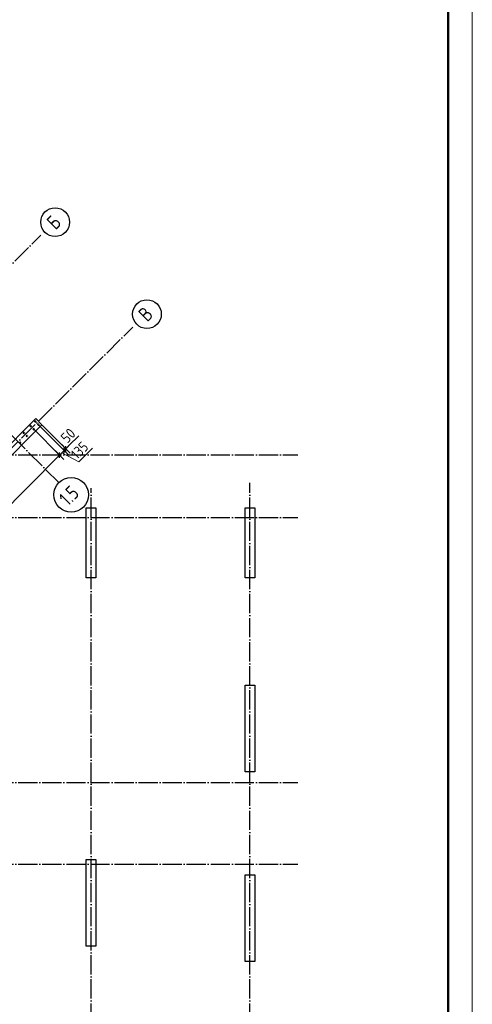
# Model space of a CAD drawing. Header units: millimetres. Extents: x -49773 to 2322955, y -3321 to 58485.
# Tile 204 of 256: x 908470 to 917880, y 12613 to 33058. Entities that reach past the tile are written whole.
import ezdxf

# ---------------------------------------------------------------- set-up
doc = ezdxf.new("R2010")
doc.units = ezdxf.units.MM
doc.linetypes.add('______11', pattern=[500, 400, -50, 0, -50])
doc.linetypes.add('______5', pattern=[1100, 800, -100, 100, -100])
for name, color, linetype, lineweight in [('Standard', 7, 'Continuous', 25), ('Арм.стержн. вертикальными 1', 22, 'Continuous', 35), ('Размерная линия_ общее', 7, 'Continuous', 13), ('Стена_ общее', 7, 'Continuous', 35)]:
    doc.layers.add(name, color=color, linetype=linetype, lineweight=lineweight)
doc.layers.add('Осевая линия_ общее', color=7, linetype='______5', lineweight=13, true_color=0xa0a0a0)
doc.styles.add('ISOCPEUR', font='txt')

msp = doc.modelspace()

# ---------------------------------------------------------------- linework, layer by layer
at = {"color": 7, "linetype": 'Continuous', "lineweight": 25, "transparency": 33554687}
for p, q in [((909855.6, 21471.2), (909855.6, 22921.2)), ((909855.6, 22921.2), (910055.6, 22921.2)), ((910055.6, 22921.2), (910055.6, 21471.2)), ((913155.6, 21471.2), (913155.6, 22921.2)), ((913155.6, 22921.2), (913355.6, 22921.2)), ((913355.6, 22921.2), (913355.6, 21471.2)), ((910055.6, 21471.2), (909855.6, 21471.2)), ((913355.6, 21471.2), (913155.6, 21471.2)), ((913155.6, 17441.2), (913155.6, 19241.2)), ((913155.6, 19241.2), (913355.6, 19241.2)), ((913355.6, 19241.2), (913355.6, 17441.2)), ((913355.6, 17441.2), (913155.6, 17441.2)), ((909855.6, 13821.2), (909855.6, 15621.2)), ((909855.6, 15621.2), (910055.6, 15621.2)), ((910055.6, 15621.2), (910055.6, 13821.2)), ((913155.6, 13501.2), (913155.6, 15301.2)), ((913155.6, 15301.2), (913355.6, 15301.2)), ((913355.6, 15301.2), (913355.6, 13501.2)), ((910055.6, 13821.2), (909855.6, 13821.2)), ((913355.6, 13501.2), (913155.6, 13501.2))]:
    msp.add_line(p, q, dxfattribs=at)
at = {"layer": 'Standard', "color": 7, "linetype": 'Continuous', "lineweight": 13, "transparency": 33554687}
msp.add_lwpolyline([(875879.9, -1781.2), (917879.9, -1781.2), (917879.9, 57618.8), (875879.9, 57618.8), (875879.9, -1781.2)], close=True, dxfattribs=at)
at = {"layer": 'Standard', "color": 7, "linetype": 'Continuous', "lineweight": 50, "transparency": 33554687}
msp.add_lwpolyline([(877879.9, 57118.8), (917379.9, 57118.8), (917379.9, -1281.2), (877879.9, -1281.2), (877879.9, 57118.8)], close=True, dxfattribs=at)
at = {"layer": 'Арм.стержн. вертикальными 1', "color": 4, "linetype": 'Continuous', "lineweight": 50, "transparency": 33554687}
for centre in [(908698.5, 24618.7), (908761.8, 24555.4), (908794, 24714.1), (908857.3, 24650.8), (908557.1, 24477.3), (908620.4, 24413.9), (908479, 24272.5)]:
    msp.add_circle(centre, 5, dxfattribs=at)
at = {"layer": 'Осевая линия_ общее', "color": 253, "linetype": '______11', "lineweight": -3, "true_color": 0xa0a0a0, "transparency": 33554687}
for p, q in [((909292.1, 23438.2), (902829.2, 29901.1)), ((891748.8, 11424.4), (908910.3, 28585.9)), ((893658, 9515.2), (910819.5, 26676.7)), ((885435.6, 24021.2), (914255.6, 24021.2)), ((909955.6, 6231.2), (909955.6, 23331.2)), ((913255.6, 6231.2), (913255.6, 23441.2)), ((885435.6, 22721.2), (914255.6, 22721.2)), ((885435.6, 17221.2), (914255.6, 17221.2)), ((885435.6, 15521.2), (914255.6, 15521.2))]:
    msp.add_line(p, q, dxfattribs=at)
at = {"layer": 'Осевая линия_ общее', "color": 7, "linetype": 'Continuous', "lineweight": 25, "transparency": 33554687}
for centre, radius in [((909206.1, 28854.1), 298.8), ((911115.2, 26944.9), 298.8), ((909540.1, 23192.8), 359.3)]:
    msp.add_circle(centre, radius, dxfattribs=at)
at = {"layer": 'Размерная линия_ общее', "color": 7, "linetype": 'Continuous', "lineweight": 13, "transparency": 33554687}
for p, q in [((909494.8, 24214.2), (909697, 24416.4)), ((909396, 24112.1), (909431.3, 24147.5)), ((909413.7, 24129.8), (909494.8, 24214.2)), ((909431.3, 24147.5), (909484.4, 24200.5)), ((909702.3, 23878), (909982.3, 24158)), ((904633.6, 19349.8), (909300.5, 24016.7)), ((909300.5, 24016.7), (909396, 24112.1)), ((909348.2, 24064.4), (909702.3, 23878))]:
    msp.add_line(p, q, dxfattribs=at)
at = {"layer": 'Размерная линия_ общее', "color": 253, "linetype": 'Continuous', "lineweight": -3, "true_color": 0xa0a0a0, "transparency": 33554687}
for p, q in [((909396, 24112.1), (909307.6, 24200.5)), ((909431.3, 24147.5), (909342.9, 24235.9)), ((909431.3, 24147.5), (909519.7, 24059.1)), ((909300.5, 24016.7), (909212.1, 24105)), ((909300.5, 24016.7), (909388.9, 23928.3)), ((909396, 24112.1), (909484.4, 24023.7))]:
    msp.add_line(p, q, dxfattribs=at)
at = {"layer": 'Размерная линия_ общее', "color": 7, "linetype": 'Continuous', "lineweight": 25, "transparency": 33554687}
for p, q in [((909396, 24059.1), (909396, 24165.1)), ((909431.3, 24094.4), (909431.3, 24200.5)), ((909300.5, 23963.6), (909300.5, 24069.7))]:
    msp.add_line(p, q, dxfattribs=at)
at = {"layer": 'Размерная линия_ общее', "color": 253, "linetype": 'Continuous', "lineweight": -3, "true_color": 0xa0a0a0, "transparency": 33554687}
for points in [[(909300.5, 24016.7), (909286.9, 24030.3), (909286.9, 24030.3), (908776, 24541.2)], [(909396, 24112.1), (909382.3, 24125.8), (909382.3, 24125.8), (908871.4, 24636.7)], [(909431.3, 24147.5), (909417.7, 24161.1), (909417.7, 24161.1), (908938.6, 24640.2)]]:
    msp.add_lwpolyline(points, dxfattribs=at)
at = {"layer": 'Стена_ общее', "color": 7, "linetype": 'Continuous', "lineweight": 25, "transparency": 33554687}
for p, q in [((907004.6, 22975), (908804.2, 24774.6)), ((908804.2, 24774.6), (908931.5, 24647.3)), ((908931.5, 24647.3), (907131.9, 22847.7))]:
    msp.add_line(p, q, dxfattribs=at)

# ---------------------------------------------------------------- texts
at = {"layer": 'Осевая линия_ общее', "color": 7, "linetype": 'Continuous', "lineweight": 25, "transparency": 33554687, "char_height": 300, "attachment_point": 7, "rotation": 45, "style": 'ISOCPEUR'}
for s, insert, width in [('\\W0.80;Б', (909213.5, 28677), 359.837), ('\\W0.80;В', (911122.7, 26767.8), 359.837), ('\\W0.79;1.5', (909473.3, 22941.4), 568.06)]:
    msp.add_mtext(s, dxfattribs=dict(at, insert=insert, width=width))
at = {"layer": 'Размерная линия_ общее', "color": 7, "linetype": 'Continuous', "lineweight": 25, "transparency": 33554687, "char_height": 220, "attachment_point": 7, "rotation": 45, "style": 'ISOCPEUR'}
for s, insert, width in [('\\W0.87;50', (909459.4, 24249.6), 403.927), ('\\W0.83;135', (909667, 23913.4), 508.572)]:
    msp.add_mtext(s, dxfattribs=dict(at, insert=insert, width=width))

doc.saveas('drawing.dxf')
